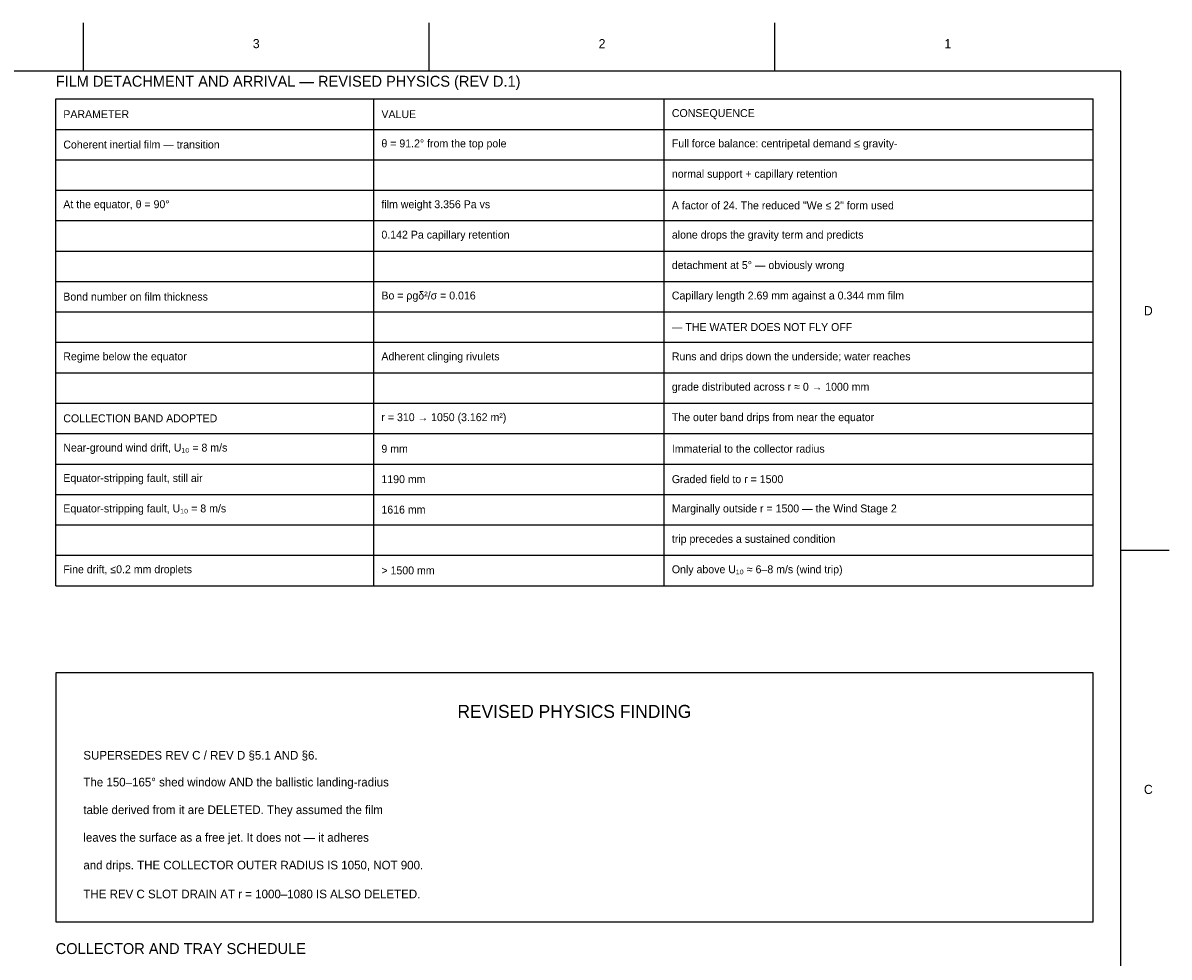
# Model space of a CAD drawing. Header units: millimetres. Extents: x 60 to 8340, y 41 to 5880.
# Tile 5 of 5: x 5025 to 8340, y 3178 to 5880. Entities that reach past the tile are written whole.
import ezdxf

# ---------------------------------------------------------------- set-up
doc = ezdxf.new("R2010")
doc.units = ezdxf.units.MM
for name, color, linetype in [('DIM', 3, 'Continuous'), ('OUTLINE', 7, 'Continuous'), ('TEXT', 2, 'Continuous'), ('TITLEBLOCK', 7, 'Continuous')]:
    doc.layers.add(name, color=color, linetype=linetype)

msp = doc.modelspace()

# ---------------------------------------------------------------- linework, layer by layer
at = {"layer": 'DIM'}
for p, q in [((5120, 5660), (8120, 5660)), ((5120, 4252), (5120, 5660)), ((6040, 4252), (6040, 5660)), ((6880, 4252), (6880, 5660)), ((8120, 4252), (8120, 5660)), ((5120, 5572), (8120, 5572)), ((5120, 5484), (8120, 5484)), ((5120, 5396), (8120, 5396)), ((5120, 5308), (8120, 5308)), ((5120, 5220), (8120, 5220)), ((5120, 5132), (8120, 5132)), ((5120, 5044), (8120, 5044)), ((5120, 4956), (8120, 4956)), ((5120, 4868), (8120, 4868)), ((5120, 4780), (8120, 4780)), ((5120, 4692), (8120, 4692)), ((5120, 4604), (8120, 4604)), ((5120, 4516), (8120, 4516)), ((5120, 4428), (8120, 4428)), ((5120, 4340), (8120, 4340)), ((5120, 4252), (8120, 4252))]:
    msp.add_line(p, q, dxfattribs=at)
at = {"layer": 'OUTLINE'}
msp.add_lwpolyline([(5120, 3280), (8120, 3280), (8120, 4000), (5120, 4000)], close=True, dxfattribs=at)
at = {"layer": 'TITLEBLOCK'}
for p, q in [((5200, 5740), (5200, 5880)), ((6200, 5740), (6200, 5880)), ((7200, 5740), (7200, 5880)), ((8200, 4355), (8340, 4355))]:
    msp.add_line(p, q, dxfattribs=at)
msp.add_lwpolyline([(200, 200), (8200, 200), (8200, 5740), (200, 5740)], close=True, dxfattribs=at)

# ---------------------------------------------------------------- texts
at = {"layer": 'TEXT'}
for s, insert, char_height, attachment_point in [('FILM DETACHMENT AND ARRIVAL — REVISED PHYSICS (REV D.1)', (5120, 5686), 31.51584, 7), ('PARAMETER', (5142, 5616), 22.8744, 4), ('VALUE', (6062, 5616), 22.8744, 4), ('CONSEQUENCE', (6902, 5616), 22.8744, 4), ('Coherent inertial film — transition', (5142, 5528), 22.8744, 4), ('θ = 91.2° from the top pole', (6062, 5528), 22.8744, 4), ('Full force balance: centripetal demand ≤ gravity-', (6902, 5528), 22.8744, 4), ('normal support + capillary retention', (6902, 5440), 22.8744, 4), ('At the equator, θ = 90°', (5142, 5352), 22.8744, 4), ('film weight 3.356 Pa vs', (6062, 5352), 22.8744, 4), ('A factor of 24. The reduced "We ≤ 2" form used', (6902, 5352), 22.8744, 4), ('0.142 Pa capillary retention', (6062, 5264), 22.8744, 4), ('alone drops the gravity term and predicts', (6902, 5264), 22.8744, 4), ('detachment at 5° — obviously wrong', (6902, 5176), 22.8744, 4), ('Bo = ρgδ²/σ = 0.016', (6062, 5088), 22.8744, 4), ('Bond number on film thickness', (5142, 5088), 22.8744, 4), ('Capillary length 2.69 mm against a 0.344 mm film', (6902, 5088), 22.8744, 4), ('— THE WATER DOES NOT FLY OFF', (6902, 5000), 22.8744, 4), ('Regime below the equator', (5142, 4912), 22.8744, 4), ('Adherent clinging rivulets', (6062, 4912), 22.8744, 4), ('Runs and drips down the underside; water reaches', (6902, 4912), 22.8744, 4), ('grade distributed across r ≈ 0 → 1000 mm', (6902, 4824), 22.8744, 4), ('COLLECTION BAND ADOPTED', (5142, 4736), 22.8744, 4), ('r = 310 → 1050 (3.162 m²)', (6062, 4736), 22.8744, 4), ('The outer band drips from near the equator', (6902, 4736), 22.8744, 4), ('Near-ground wind drift, U₁₀ = 8 m/s', (5142, 4648), 22.8744, 4), ('9 mm', (6062, 4648), 22.8744, 4), ('Immaterial to the collector radius', (6902, 4648), 22.8744, 4), ('Equator-stripping fault, still air', (5142, 4560), 22.8744, 4), ('1190 mm', (6062, 4560), 22.8744, 4), ('Graded field to r = 1500', (6902, 4560), 22.8744, 4), ('Equator-stripping fault, U₁₀ = 8 m/s', (5142, 4472), 22.8744, 4), ('1616 mm', (6062, 4472), 22.8744, 4), ('Marginally outside r = 1500 — the Wind Stage 2', (6902, 4472), 22.8744, 4), ('trip precedes a sustained condition', (6902, 4384), 22.8744, 4), ('Fine drift, ≤0.2 mm droplets', (5142, 4296), 22.8744, 4), ('> 1500 mm', (6062, 4296), 22.8744, 4), ('Only above U₁₀ ≈ 6–8 m/s (wind trip)', (6902, 4296), 22.8744, 4), ('REVISED PHYSICS FINDING', (6620, 3888), 37.61568, 5), ('SUPERSEDES REV C / REV D §5.1 AND §6.', (5200, 3760), 24.90768, 4), ('The 150–165° shed window AND the ballistic landing-radius', (5200, 3680), 24.90768, 4), ('table derived from it are DELETED. They assumed the film', (5200, 3600), 24.90768, 4), ('leaves the surface as a free jet. It does not — it adheres', (5200, 3520), 24.90768, 4), ('and drips. THE COLLECTOR OUTER RADIUS IS 1050, NOT 900.', (5200, 3440), 24.90768, 4), ('THE REV C SLOT DRAIN AT r = 1000–1080 IS ALSO DELETED.', (5200, 3360), 24.90768, 4), ('COLLECTOR AND TRAY SCHEDULE', (5120, 3186), 31.51584, 7)]:
    msp.add_mtext(s, dxfattribs=dict(at, insert=insert, char_height=char_height, attachment_point=attachment_point))
at = {"layer": 'TITLEBLOCK', "char_height": 26.4326, "attachment_point": 5}
for s, insert in [('3', (5700, 5820)), ('2', (6700, 5820)), ('1', (7700, 5820)), ('D', (8280, 5047.5)), ('C', (8280, 3662.5))]:
    msp.add_mtext(s, dxfattribs=dict(at, insert=insert))

doc.saveas('drawing.dxf')
